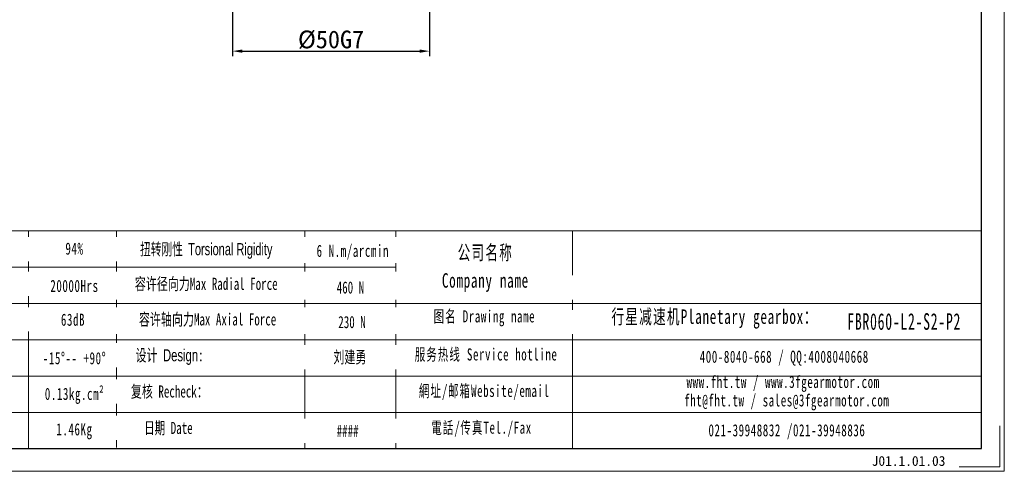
# Model space of a CAD drawing. Header units: millimetres. Extents: x 2421 to 2904, y 79 to 421.
# Tile 6 of 8: x 2654 to 2904, y 79 to 194. Entities that reach past the tile are written whole.
import ezdxf

# ---------------------------------------------------------------- set-up
doc = ezdxf.new("R2010")
doc.units = ezdxf.units.MM
doc.layers.add('6文字层', color=3, linetype='Continuous')
doc.layers.add('SLD-0', color=7, linetype='Continuous', lineweight=18)
doc.layers.add('图框_外框线', color=7, linetype='Continuous', lineweight=18)
doc.styles.add('工程字', font='txt')
doc.styles.add('标准', font='txt', dxfattribs={"width": 0.667})
doc.styles.add('样式 1', font='txt')
doc.dimstyles.new('副本 ISO-25', dxfattribs={"dimtxt": 4.5, "dimasz": 2.5, "dimexe": 1.25, "dimexo": 0.625, "dimtad": 1, "dimtxsty": '工程字', "dimcen": 2.5, "dimdle": 5, "dimadec": 0, "dimazin": 0, "dimtfac": 1, "dimtmove": 0, "dimatfit": 3, "dimfxl": 1, "dimtolj": 1, "dimarcsym": 0})

# ---------------------------------------------------------------- blocks, each defined once
blk = doc.blocks.new('*D19')
at = {"layer": '6文字层', "color": 0, "lineweight": -2}
for p, q in [((2708.13, 207.18), (2708.13, 184.33)), ((2758.13, 207.18), (2758.13, 184.33)), ((2710.63, 185.58), (2755.63, 185.58))]:
    blk.add_line(p, q, dxfattribs=at)
at = {"layer": '6文字层', "color": 0}
for points in [[(2710.63, 185.99), (2710.63, 185.16), (2708.13, 185.58)], [(2755.63, 185.16), (2755.63, 185.99), (2758.13, 185.58)]]:
    blk.add_solid(points, dxfattribs=at)
at = {"layer": 'Defpoints', "color": 0}
for p in [(2708.13, 207.81), (2758.13, 207.81), (2758.13, 185.58)]:
    blk.add_point(p, dxfattribs=at)
at = {"layer": '6文字层', "color": 0, "insert": (2733.13, 188.45), "char_height": 4.5, "attachment_point": 5, "style": '工程字'}
blk.add_mtext('\\A1;%%C50G7', dxfattribs=at)
blk = doc.blocks.new('*D21')
at = {"layer": '6文字层', "color": 0, "lineweight": -2}
for p, q in [((2708.13, 207.18), (2708.13, 184.33)), ((2758.13, 207.18), (2758.13, 184.33)), ((2710.63, 185.58), (2755.63, 185.58))]:
    blk.add_line(p, q, dxfattribs=at)
at = {"layer": '6文字层', "color": 0}
for points in [[(2710.63, 185.99), (2710.63, 185.16), (2708.13, 185.58)], [(2755.63, 185.16), (2755.63, 185.99), (2758.13, 185.58)]]:
    blk.add_solid(points, dxfattribs=at)
at = {"layer": 'Defpoints', "color": 0}
for p in [(2708.13, 207.81), (2758.13, 207.81), (2758.13, 185.58)]:
    blk.add_point(p, dxfattribs=at)
at = {"layer": '6文字层', "color": 0, "insert": (2733.13, 188.45), "char_height": 4.5, "attachment_point": 5, "style": '工程字'}
blk.add_mtext('\\A1;%%C50G7', dxfattribs=at)

msp = doc.modelspace()

# ---------------------------------------------------------------- linework, layer by layer
at = {"layer": 'SLD-0'}
msp.add_line((2656.3399, 139.9904), (2656.3399, 84.8061), dxfattribs=at)
at = {"layer": '图框_外框线'}
for p, q in [((2463.7732, 139.9904), (2898.2325, 139.9904)), ((2678.6693, 139.9904), (2678.6693, 85.1122)), ((2726.4452, 139.9904), (2726.4452, 84.8061)), ((2749.5833, 139.9904), (2749.5833, 84.8061)), ((2794.4423, 139.9904), (2794.4423, 84.8061)), ((2505.4082, 130.7829), (2749.5833, 130.7829)), ((2463.7732, 121.5754), (2898.2325, 121.5754)), ((2505.4082, 112.3678), (2898.2325, 112.3678)), ((2505.4082, 103.1603), (2898.2325, 103.1603)), ((2505.4082, 93.9528), (2898.2325, 93.9528))]:
    msp.add_line(p, q, dxfattribs=at)
at = {"layer": '图框_外框线', "color": 3}
msp.add_lwpolyline([(2421.1197, 79.0577), (2903.9808, 79.0577), (2903.9808, 420.5095), (2421.1197, 420.5095)], close=True, dxfattribs=at)
at = {"layer": '图框_外框线', "color": 3, "lineweight": 25}
msp.add_lwpolyline([(2449.8615, 84.8061), (2898.2325, 84.8061), (2898.2325, 414.7612), (2449.8615, 414.7612)], close=True, dxfattribs=at)
at = {"layer": '图框_外框线', "color": 3}
msp.add_lwpolyline([(2902.8312, 90.5544), (2902.8312, 80.2074), (2892.4841, 80.2074)], dxfattribs=at)

# ---------------------------------------------------------------- texts
at = {"layer": '6文字层', "insert": (2870.3331, 82.9354), "char_height": 2.5, "width": 43.304423, "attachment_point": 1, "style": '样式 1'}
msp.add_mtext('J01.1.01.03', dxfattribs=at)
at = {"layer": 'SLD-0', "color": 1, "attachment_point": 2, "line_spacing_factor": 1.15057, "style": '标准'}
for s, insert, char_height, width in [('\\T1.1;94%', (2668.0247, 137.0509), 3.06918, 39.250718), ('\\T1.1;公司名称\\PCompany name', (2772.2973, 136.3555), 3.683011, 47.683489), ('\\T1.1;20000Hrs', (2668.0247, 127.5913), 3.069176, 39.250718), ('\\T1.1;图名 Drawing name', (2772.0456, 119.8781), 3.069176, 39.250718), ('\\T1.1;  行星减速机Planetary gearbox：', (2828.6277, 120.1148), 3.683011, 57.925066), ('\\T1.1;63dB', (2667.6468, 119.0242), 3.06918, 20.252948), ('\\T1.1;\\pxt5;{\\fSimSun|b1|i0|c134|p2;\\W0.61111;FBR060-L2-S2-P2}', (2878.5718, 119.137), 4.208828, 44.769674), ('{\\T1.1;环境温度 Enviromental Temperature}', (2623.0357, 110.2197), 3.069176, 152.568304), ('\\T1.1;服务热线 Service hotline', (2772.4808, 110.2271), 3.069176, 43.72907), ('\\T1.1;-15%%D-- +90%%D', (2668.0247, 109.2638), 3.069176, 26.328239), ('\\T1.1;400-8040-668 / QQ:4008040668', (2848.1371, 109.6407), 3.069176, 89.360303), ('\\T1.1;www.fht.tw / www.3fgearmotor.com ', (2847.8541, 103.248), 3.069176, 89.460898), ('{\\T1.1;0.13kg.cm²}', (2668.0247, 100.2148), 3.069176, 20.758191), ('\\T1.1;網址/邮箱Website/email', (2772.0029, 100.9802), 3.069176, 45.517846), ('\\T1.1;\\pxt12;fht@fht.tw / sales@3fgearmotor.com ', (2848.7895, 98.5745), 3.069176, 89.460898), ('\\T1.1;1.46Kg', (2668.0247, 91.2397), 3.069176, 20.535405), ('\\T1.1;電話/传真Tel./Fax', (2771.3153, 91.6611), 3.069176, 46.065292), ('\\T1.1;021-39948832 /021-39948836 ', (2848.8216, 90.9901), 3.069176, 68.310163)]:
    msp.add_mtext(s, dxfattribs=dict(at, insert=insert, char_height=char_height, width=width))

# ---------------------------------------------------------------- dimensions: what is measured, and where the dimension line sits
at = {"layer": '6文字层'}
for picture in ['*D19', '*D21']:
    dim = msp.add_linear_dim(base=(2758.1255, 185.5762), p1=(2708.1255, 207.8057), p2=(2758.1255, 207.8057), angle=180, text='%%C<>G7', dimstyle='副本 ISO-25', override={"dimtxsty": '工程字'}, dxfattribs=at)
    dim.commit()
    dim.dimension.update_dxf_attribs({"geometry": picture, "text_midpoint": (2733.1255, 185.5762), "dimtype": 160})

# ---------------------------------------------------------------- next in the draw order: texts
at = {"layer": 'SLD-0', "color": 1, "attachment_point": 2, "style": '标准', "bg_fill": 2}
for s, insert, char_height, width in [('{\\T1.1;6 N.m/arcmin}', (2738.6564, 136.4853), 3.069176, 39.250718), ('{\\f宋体|b0|i0|c134|p2;容许径向力Max Radial Force}', (2701.4651, 128.1162), 3.069176, 152.568304), ('{\\f宋体|b0|i0|c134|p2;容许轴向力Max Axial Force}', (2701.8074, 119.1071), 3.069176, 152.568304), ('{\\f宋体|b0|i0|c134|p2;设计 \\fArial|b0|i0|c0|p2;Design}:', (2692.1491, 110.0137), 3.069176, 39.250718), ('{\\fSimSun|b1|i0|c134|p2;刘建勇}', (2737.9112, 109.5364), 3.069176, 39.250718), ('{\\f宋体|b0|i0|c134|p2;复核 Recheck：}', (2692.1007, 100.8324), 3.069176, 39.250718), ('日期 Date', (2691.872, 91.587), 3.06918, 39.250718), ('####', (2737.3446, 90.8236), 3.06918, 39.250718)]:
    msp.add_mtext(s, dxfattribs=dict(at, insert=insert, char_height=char_height, width=width))

# ---------------------------------------------------------------- next in the draw order: texts
at = {"layer": 'SLD-0', "color": 1, "char_height": 3.069176, "width": 152.568304, "attachment_point": 2, "style": '标准', "bg_fill": 2}
for s, insert in [('{\\f宋体|b0|i0|c134|p2;\\W0.65;扭转刚性 \\fArial|b0|i0|c0|p34;Torsional Rigidity}', (2701.4569, 136.9071)), ('{\\fSimSun|b1|i0|c134|p2;460 N}', (2738.0537, 127.1981)), ('{\\fSimSun|b1|i0|c134|p2;230 N}', (2738.453, 118.4279))]:
    msp.add_mtext(s, dxfattribs=dict(at, insert=insert))

doc.saveas('drawing.dxf')
